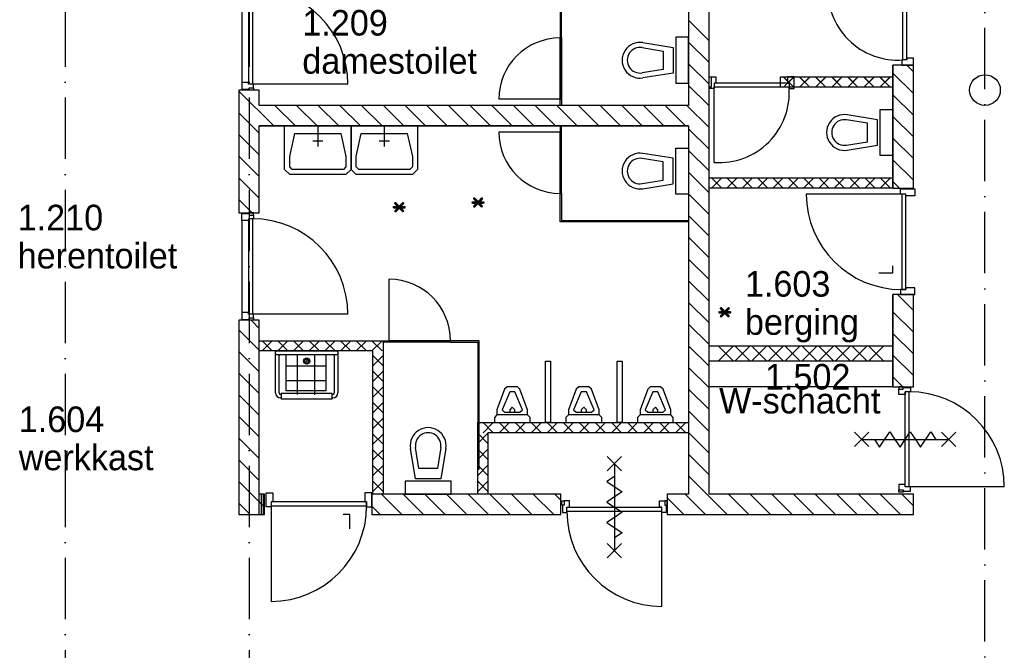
# Model space of a CAD drawing. Header units: millimetres. Extents: x -6587 to 112313, y 244 to 84344.
# Tile 33 of 42: x 65731 to 75364, y 43428 to 49593. Entities that reach past the tile are written whole.
import ezdxf

# ---------------------------------------------------------------- set-up
doc = ezdxf.new("R2010")
doc.units = ezdxf.units.MM
doc.header["$LTSCALE"] = 100
doc.linetypes.add('DASHDOT', pattern=[9, 6, -1.5, 0, -1.5])
for name, color, linetype in [('AL$1----_ALGEMEEN', 7, 'CONTINUOUS'), ('AL$1----_MAATVOERING', 7, 'CONTINUOUS'), ('AL$7----_STRAMIEN', 1, 'DASHDOT'), ('AL22----_BINNENWAND', 7, 'CONTINUOUS'), ('AL22----_CAMPINGWANDJE', 1, 'CONTINUOUS'), ('AL28----_KONSTRUKTIE', 3, 'CONTINUOUS'), ('AL32----_BINNENKOZ', 7, 'CONTINUOUS'), ('AL32----_DRAAIR', 7, 'CONTINUOUS'), ('AL32----_DRAAIRICHTING', 1, 'CONTINUOUS'), ('AL65----_BEVEILIGING', 7, 'CONTINUOUS'), ('AL74----_INRSANITAIR', 7, 'CONTINUOUS'), ('ALXA1---_RASTER50', 12, 'CONTINUOUS'), ('ALXA7---_KALKZVUIL', 1, 'CONTINUOUS'), ('ALXAB---_PREFABBETON', 1, 'CONTINUOUS'), ('BOUW', 8, 'CONTINUOUS'), ('MAATV-SPARING', 1, 'CONTINUOUS')]:
    doc.layers.add(name, color=color, linetype=linetype)
doc.styles.add('BURO-025', font='BUROFONT.shx', dxfattribs={"height": 250})
doc.styles.get("Standard").update_dxf_attribs({"font": 'iso.shx'})

msp = doc.modelspace()

# ---------------------------------------------------------------- linework, layer by layer
at = {"layer": 'AL$1----_ALGEMEEN', "color": 8}
msp.add_line((73384.6, 48047), (74274.8, 48047), dxfattribs=at)
at = {"layer": 'AL$1----_MAATVOERING', "color": 8}
for p, q in [((74135.6, 47118.4), (74274.6, 47118.4)), ((74274.6, 47118.4), (74274.6, 47185.4)), ((68961.4, 44754.8), (68894.4, 44754.8)), ((68961.4, 44615.8), (68961.4, 44754.8))]:
    msp.add_line(p, q, dxfattribs=at)
at = {"layer": 'AL$7----_STRAMIEN', "color": 1}
for p, q in [((66174.8, 76734.4), (66174.8, 40552.4)), ((67974.8, 76734.4), (67974.8, 7566.2)), ((75174.8, 7509.2), (75174.8, 54196.6))]:
    msp.add_line(p, q, dxfattribs=at)
at = {"layer": 'AL22----_BINNENWAND', "color": 8}
for p, q in [((72274.8, 51605), (72274.8, 48755)), ((67904.8, 49880), (67904.8, 48980)), ((67967.8, 49897), (67967.8, 48963)), ((68007.8, 49897), (68007.8, 48963)), ((71018.3, 49880), (71018.3, 49415)), ((71031.3, 49415), (71031.3, 49880)), ((72274.8, 49421.5), (72149.8, 49421.5)), ((72149.8, 49421.5), (72149.8, 48971.5)), ((72274.8, 48971.5), (72274.8, 49421.5)), ((71018.3, 49415), (71018.3, 48815)), ((71018.3, 49415), (71031.3, 49415)), ((71018.3, 48815), (71018.3, 49415)), ((71018.3, 49415), (71031.3, 49415)), ((71031.3, 49415), (71031.3, 48815)), ((71827.6, 49369.3), (72124.8, 49321.5)), ((71819.7, 49319.9), (72024.8, 49286.9)), ((72024.8, 49286.9), (72024.8, 49106.1)), ((72124.8, 49321.5), (72124.8, 49071.5)), ((71699.8, 49146.5), (71699.8, 49146.5)), ((72024.8, 49106.1), (71819.7, 49073.1)), ((72124.8, 49071.5), (71827.6, 49023.7)), ((72474.8, 48935), (72474.8, 49035)), ((72474.8, 49035), (72494.8, 49035)), ((72494.8, 49035), (72494.8, 48935)), ((73174.8, 48935), (73174.8, 49035)), ((73174.8, 49035), (74274.8, 49035)), ((73308.8, 48935), (73308.8, 49035)), ((73308.8, 49035), (74274.8, 49035)), ((74274.8, 49035), (74274.8, 48935)), ((74274.8, 49035), (74274.8, 48935)), ((67967.8, 48980), (67904.8, 48980)), ((67904.8, 48980), (67904.8, 48913)), ((67967.8, 48963), (67967.8, 48980)), ((68018.8, 48963), (67967.8, 48963)), ((68941.8, 48963), (68007.8, 48963)), ((68018.8, 48928), (68018.8, 48963)), ((71874.8, 49021.5), (71874.8, 49021.5)), ((72149.8, 48971.5), (72274.8, 48971.5)), ((68074.8, 48905), (67874.8, 48905)), ((67874.8, 48905), (67874.8, 47705)), ((68215.7, 48555), (67874.8, 48895.8)), ((67904.8, 48913), (67974.8, 48913)), ((67974.8, 48913), (67974.8, 48928)), ((67974.8, 48928), (68018.8, 48928)), ((67974.8, 48905), (67974.8, 48928)), ((68018.8, 48905), (67974.8, 48905)), ((68018.8, 48928), (68018.8, 48905)), ((68074.8, 48755), (68074.8, 48905)), ((72494.8, 48935), (72474.8, 48935)), ((74274.8, 48935), (73174.8, 48935)), ((74274.8, 48935), (73308.8, 48935)), ((72274.8, 48755), (68074.8, 48755)), ((72274.8, 48755), (68074.8, 48755)), ((68427.8, 48555), (68227.8, 48755)), ((68639.9, 48555), (68439.9, 48755)), ((68852, 48555), (68652, 48755)), ((69064.2, 48555), (68864.2, 48755)), ((69276.3, 48555), (69076.3, 48755)), ((69488.4, 48555), (69288.4, 48755)), ((69700.6, 48555), (69500.6, 48755)), ((69912.7, 48555), (69712.7, 48755)), ((70124.8, 48555), (69924.8, 48755)), ((70337, 48555), (70137, 48755)), ((70549.1, 48555), (70349.1, 48755)), ((71018.3, 48815), (70418.3, 48815)), ((70761.2, 48555), (70561.2, 48755)), ((70973.4, 48555), (70773.4, 48755)), ((71185.5, 48555), (70985.5, 48755)), ((71018.3, 48755), (71018.3, 48815)), ((71018.3, 48815), (71031.3, 48815)), ((71031.3, 48815), (71018.3, 48815)), ((71031.3, 48815), (71031.3, 48755)), ((71397.6, 48555), (71197.6, 48755)), ((71609.8, 48555), (71409.8, 48755)), ((71821.9, 48555), (71621.9, 48755)), ((72034, 48555), (71834, 48755)), ((72246.2, 48555), (72046.2, 48755)), ((68074.8, 48483.7), (67874.8, 48683.7)), ((72274.8, 48555), (68074.8, 48555)), ((68074.8, 47705), (68074.8, 48555)), ((68074.8, 48555), (72274.8, 48555)), ((68322.5, 48255), (68322.5, 48555)), ((68322.5, 48555), (68972.5, 48555)), ((68647.5, 48555), (68647.5, 48355)), ((68972.5, 48555), (68972.5, 48255)), ((68972.5, 48255), (68972.5, 48555)), ((68972.5, 48555), (69622.5, 48555)), ((69297.5, 48555), (69297.5, 48355)), ((69622.5, 48555), (69622.5, 48255)), ((71018.3, 48555), (71018.3, 48495)), ((71031.3, 48495), (71031.3, 48555)), ((68074.8, 48271.5), (67874.8, 48471.5)), ((68372.5, 48255), (68422.5, 48480)), ((68422.5, 48480), (68872.5, 48480)), ((68872.5, 48480), (68922.5, 48255)), ((69022.5, 48255), (69072.5, 48480)), ((69072.5, 48480), (69522.5, 48480)), ((69522.5, 48480), (69572.5, 48255)), ((71018.3, 48495), (70418.3, 48495)), ((71018.3, 47895), (71018.3, 48495)), ((71031.3, 48495), (71018.3, 48495)), ((71018.3, 48495), (71018.3, 47895)), ((71018.3, 48495), (71031.3, 48495)), ((71031.3, 47895), (71031.3, 48495)), ((68697.5, 48405), (68597.5, 48405)), ((69347.5, 48405), (69247.5, 48405)), ((72124.8, 48238.5), (71827.6, 48286.3)), ((71874.8, 48288.5), (71874.8, 48288.5)), ((72149.8, 47888.5), (72149.8, 48338.5)), ((72149.8, 48338.5), (72274.8, 48338.5)), ((72274.8, 48338.5), (72274.8, 47888.5)), ((68074.8, 48059.4), (67874.8, 48259.4)), ((68322.5, 48130), (68322.5, 48255)), ((68372.5, 48155), (68372.5, 48255)), ((68922.5, 48255), (68922.5, 48155)), ((68972.5, 48255), (68972.5, 48130)), ((68972.5, 48130), (68972.5, 48255)), ((69022.5, 48155), (69022.5, 48255)), ((69572.5, 48255), (69572.5, 48155)), ((69622.5, 48255), (69622.5, 48130)), ((72024.8, 48203.9), (71819.7, 48236.9)), ((72024.8, 48023.1), (72024.8, 48203.9)), ((72124.8, 47988.5), (72124.8, 48238.5)), ((68372.5, 48080), (68322.5, 48130)), ((68397.5, 48130), (68372.5, 48155)), ((68922.5, 48080), (68372.5, 48080)), ((68897.5, 48130), (68397.5, 48130)), ((68922.5, 48155), (68897.5, 48130)), ((68972.5, 48130), (68922.5, 48080)), ((69022.5, 48080), (68972.5, 48130)), ((69047.5, 48130), (69022.5, 48155)), ((69572.5, 48080), (69022.5, 48080)), ((69547.5, 48130), (69047.5, 48130)), ((69572.5, 48155), (69547.5, 48130)), ((69622.5, 48130), (69572.5, 48080)), ((71699.8, 48163.5), (71699.8, 48163.5)), ((68074.8, 47847.3), (67874.8, 48047.3)), ((71819.7, 47990.1), (72024.8, 48023.1)), ((71827.6, 47940.7), (72124.8, 47988.5)), ((72474.8, 48047), (74274.8, 48047)), ((72474.8, 47947), (72474.8, 48047)), ((74274.8, 48047), (74274.8, 47947)), ((71018.3, 47615.5), (71018.3, 47895)), ((71018.3, 47895), (71031.3, 47895)), ((71018.3, 47895), (71031.3, 47895)), ((71031.3, 47895), (71031.3, 47628.5)), ((72274.8, 47888.5), (72149.8, 47888.5)), ((74274.8, 47947), (72474.8, 47947)), ((68005, 47705), (67874.8, 47835.1)), ((67874.8, 47705), (68074.8, 47705)), ((67904.8, 47630), (67904.8, 47697)), ((67904.8, 47697), (67974.8, 47697)), ((68018.8, 47705), (67974.8, 47705)), ((67974.8, 47705), (67974.8, 47682)), ((67974.8, 47697), (67974.8, 47682)), ((68018.8, 47682), (68018.8, 47705)), ((67967.8, 47630), (67904.8, 47630)), ((68018.8, 47647), (67967.8, 47647)), ((67967.8, 47647), (67967.8, 47630)), ((67974.8, 47682), (68018.8, 47682)), ((68018.8, 47682), (68018.8, 47647)), ((72274.8, 47615.5), (71018.3, 47615.5)), ((71031.3, 47628.5), (72274.8, 47628.5)), ((72274.8, 47628.5), (72274.8, 47615.5)), ((68074.8, 46355), (68074.8, 46455)), ((68074.8, 46455), (69285.3, 46455)), ((69285.3, 46455), (69285.3, 44955)), ((69185.3, 46355), (68074.8, 46355)), ((69185.3, 44955), (69185.3, 46355)), ((72474.8, 46405), (74274.8, 46405)), ((72474.8, 46255), (72474.8, 46405)), ((74274.8, 46405), (74274.8, 46255)), ((74274.8, 46255), (72474.8, 46255)), ((74371.9, 46005), (74274.8, 46102)), ((74274.8, 46005), (72474.8, 46005)), ((74274.8, 46005), (74474.8, 46005)), ((74374.8, 46005), (74330.8, 46005)), ((74330.8, 46005), (74330.8, 45982)), ((74330.8, 45930), (74330.8, 45982)), ((74330.8, 45982), (74374.8, 45982)), ((74374.8, 45982), (74374.8, 46005)), ((74374.8, 45982), (74374.8, 45997)), ((74374.8, 45997), (74444.8, 45997)), ((74444.8, 45955), (74393.8, 45955)), ((74393.8, 45955), (74393.8, 45930)), ((74444.8, 45997), (74444.8, 45955)), ((74393.8, 45930), (74330.8, 45930)), ((70211.8, 44955), (70211.8, 45655)), ((70211.8, 45655), (72274.8, 45655)), ((72274.8, 45655), (72274.8, 45555)), ((72274.8, 45555), (70311.8, 45555)), ((70311.8, 45555), (70311.8, 44955)), ((73898.8, 45560), (74038.8, 45420)), ((73898.8, 45420), (74038.8, 45560)), ((73968.8, 45490), (74818.8, 45490)), ((74093.8, 45490), (74143.8, 45415)), ((74143.8, 45415), (74243.8, 45565)), ((74243.8, 45565), (74293.8, 45490)), ((74293.8, 45490), (74343.8, 45415)), ((74343.8, 45415), (74443.8, 45565)), ((74443.8, 45565), (74493.8, 45490)), ((74493.8, 45490), (74543.8, 45415)), ((74543.8, 45415), (74643.8, 45565)), ((74643.8, 45565), (74693.8, 45490)), ((74748.8, 45560), (74888.8, 45420)), ((74748.8, 45420), (74888.8, 45560)), ((69285.3, 44955), (69185.3, 44955)), ((70311.8, 44955), (70211.8, 44955))]:
    msp.add_line(p, q, dxfattribs=at)
for centre, radius, start, end in [((68007.8, 48963), 934, 0, 90), ((71018.3, 48815), 600, 90, 180), ((71799.8, 49196.5), 175, 80.86729, 279.13271), ((71799.8, 49196.5), 125, 80.86729, 279.13271), ((71018.3, 48495), 600, 180, 270), ((71799.8, 48113.5), 175, 80.86729, 279.13271), ((71799.8, 48113.5), 125, 80.86729, 279.13271)]:
    msp.add_arc(centre, radius, start, end, dxfattribs=at)
at = {"layer": 'AL22----_CAMPINGWANDJE', "color": 8}
for p, q in [((69285.3, 46455), (69345.3, 46455)), ((69285.3, 46442), (69285.3, 46455)), ((69345.3, 46442), (69285.3, 46442)), ((69345.3, 46455), (69345.3, 46442)), ((70224.8, 46455), (69945.3, 46455)), ((69945.3, 46455), (69945.3, 46442)), ((69945.3, 46442), (70211.8, 46442)), ((70211.8, 46442), (70211.8, 45198.5)), ((70224.8, 45198.5), (70224.8, 46455)), ((70211.8, 45198.5), (70224.8, 45198.5))]:
    msp.add_line(p, q, dxfattribs=at)
at = {"layer": 'AL28----_KONSTRUKTIE', "color": 8, "linetype": 'Continuous'}
for p, q in [((72474.8, 48555), (72474.8, 51605)), ((74274.8, 49150), (74274.8, 47947)), ((74474.8, 49150), (74274.8, 49150)), ((74474.8, 47947), (74474.8, 49150)), ((72274.8, 48555), (72274.8, 44955)), ((72474.8, 44955), (72474.8, 48555)), ((74274.8, 47947), (74474.8, 47947)), ((74474.8, 46905), (74274.8, 46905)), ((74274.8, 46905), (74274.8, 46005)), ((74474.8, 46005), (74474.8, 46905)), ((68074.8, 46655), (67874.8, 46655)), ((67874.8, 46655), (67874.8, 44755)), ((68074.8, 44955), (68074.8, 46655)), ((68124.8, 44955), (68074.8, 44955)), ((68124.8, 44755), (68124.8, 44955)), ((69174.8, 44955), (69174.8, 44755)), ((70474.8, 44955), (69174.8, 44955)), ((71024.8, 44955), (70474.8, 44955)), ((71024.8, 44755), (71024.8, 44955)), ((72274.8, 44955), (72063.9, 44955)), ((72063.9, 44955), (72063.9, 44755)), ((74474.8, 44955), (72474.8, 44955)), ((74474.8, 44755), (74474.8, 44955)), ((67874.8, 44755), (68124.8, 44755)), ((69174.8, 44755), (70474.8, 44755)), ((70474.8, 44755), (71024.8, 44755)), ((72063.9, 44755), (72474.8, 44755)), ((72474.8, 44755), (74474.8, 44755))]:
    msp.add_line(p, q, dxfattribs=at)
at = {"layer": 'AL28----_KONSTRUKTIE', "color": 8}
msp.add_line((74474.8, 44755), (74474.8, 44755), dxfattribs=at)
msp.add_line((74474.8, 44755), (74474.8, 44755), dxfattribs=at)
msp.add_circle((75174.8, 48905), 150, dxfattribs=at)
at = {"layer": 'AL32----_BINNENKOZ', "color": 8}
for p, q in [((74371.8, 49200), (74371.8, 49934)), ((74411.8, 49200), (74411.8, 49934)), ((74411.8, 49200), (74360.8, 49200)), ((74360.8, 49200), (74360.8, 49150)), ((74360.8, 49150), (74474.8, 49150)), ((74474.8, 49217), (74411.8, 49217)), ((74411.8, 49217), (74411.8, 49200)), ((74474.8, 49150), (74474.8, 49217)), ((72474.8, 48921), (72474.8, 49035)), ((72474.8, 49035), (72541.8, 49035)), ((72541.8, 49035), (72541.8, 48972)), ((73308.8, 49035), (73241.8, 49035)), ((73241.8, 49035), (73241.8, 48972)), ((73308.8, 48921), (73308.8, 49035)), ((72541.8, 48972), (72524.8, 48972)), ((72524.8, 48972), (72524.8, 48921)), ((73258.8, 48972), (72524.8, 48972)), ((73241.8, 48972), (73258.8, 48972)), ((73258.8, 48972), (73258.8, 48921)), ((72524.8, 48921), (72474.8, 48921)), ((73258.8, 48932), (72524.8, 48932)), ((73258.8, 48921), (73308.8, 48921)), ((74349.3, 47889), (74349.3, 47939)), ((74349.3, 47939), (74488.3, 47939)), ((74400.3, 47889), (74349.3, 47889)), ((74400.3, 47889), (74360.3, 47889)), ((74360.3, 47889), (74360.3, 46955)), ((74360.3, 47889), (74360.3, 46955)), ((74400.3, 46955), (74400.3, 47889)), ((74400.3, 47872), (74400.3, 47889)), ((74488.3, 47939), (74488.3, 47872)), ((74488.3, 47872), (74400.3, 47872)), ((67967.8, 47647), (67967.8, 46713)), ((68007.8, 47647), (68007.8, 46713)), ((74400.3, 46955), (74349.3, 46955)), ((74349.3, 46955), (74349.3, 46905)), ((74360.3, 46955), (74400.3, 46955)), ((74400.3, 46972), (74400.3, 46955)), ((74488.3, 46972), (74400.3, 46972)), ((74488.3, 46905), (74488.3, 46972)), ((74349.3, 46905), (74488.3, 46905)), ((67967.8, 46730), (67904.8, 46730)), ((67904.8, 46730), (67904.8, 46663)), ((67967.8, 46713), (67967.8, 46730)), ((67904.8, 46663), (67974.8, 46663)), ((68018.8, 46713), (67967.8, 46713)), ((67974.8, 46663), (67974.8, 46678)), ((67974.8, 46678), (68018.8, 46678)), ((67974.8, 46655), (67974.8, 46678)), ((68018.8, 46655), (67974.8, 46655)), ((68018.8, 46678), (68018.8, 46713)), ((68018.8, 46678), (68018.8, 46655)), ((69345.3, 46442), (69345.3, 46455)), ((69345.3, 46455), (69945.3, 46455)), ((69945.3, 46442), (69345.3, 46442)), ((69945.3, 46455), (69945.3, 46442)), ((74393.8, 45025), (74393.8, 45955)), ((74433.8, 45025), (74433.8, 45955)), ((74393.8, 45050), (74330.8, 45050)), ((74330.8, 45050), (74330.8, 44998)), ((74330.8, 44998), (74374.8, 44998)), ((74330.8, 44975), (74330.8, 44998)), ((74374.8, 44998), (74374.8, 44983)), ((74374.8, 44998), (74374.8, 44975)), ((74393.8, 45025), (74393.8, 45050)), ((74444.8, 45025), (74393.8, 45025)), ((75363.8, 45025), (74433.8, 45025)), ((74444.8, 44983), (74444.8, 45025)), ((68140.8, 44829.5), (68140.8, 44968.5)), ((68140.8, 44968.5), (68207.8, 44968.5)), ((68207.8, 44968.5), (68207.8, 44880.5)), ((69174.8, 44968.5), (69107.8, 44968.5)), ((69107.8, 44968.5), (69107.8, 44880.5)), ((69174.8, 44829.5), (69174.8, 44968.5)), ((74374.8, 44975), (74330.8, 44975)), ((74374.8, 44983), (74444.8, 44983)), ((68190.8, 44829.5), (68140.8, 44829.5)), ((68207.8, 44880.5), (68190.8, 44880.5)), ((68190.8, 44880.5), (68190.8, 44829.5)), ((68190.8, 44880.5), (68190.8, 44840.5)), ((69124.8, 44880.5), (68190.8, 44880.5)), ((68190.8, 44840.5), (69124.8, 44840.5)), ((68190.8, 44840.5), (69124.8, 44840.5)), ((69107.8, 44880.5), (69124.8, 44880.5)), ((69124.8, 44880.5), (69124.8, 44829.5)), ((69124.8, 44840.5), (69124.8, 44880.5)), ((69124.8, 44829.5), (69174.8, 44829.5)), ((71033.9, 44846), (71033.9, 44890)), ((71033.9, 44890), (71056.9, 44890)), ((71056.9, 44846), (71033.9, 44846)), ((71056.9, 44846), (71041.9, 44846)), ((71041.9, 44846), (71041.9, 44776)), ((71108.9, 44890), (71056.9, 44890)), ((71056.9, 44890), (71056.9, 44846)), ((71083.9, 44827), (72013.9, 44827)), ((71083.9, 44776), (71083.9, 44827)), ((71083.9, 44827), (71108.9, 44827)), ((71108.9, 44827), (71108.9, 44890)), ((71988.9, 44827), (71988.9, 44890)), ((71988.9, 44890), (72040.9, 44890)), ((72013.9, 44827), (71988.9, 44827)), ((72013.9, 44776), (72013.9, 44827)), ((72040.9, 44890), (72040.9, 44846)), ((72063.9, 44890), (72040.9, 44890)), ((72040.9, 44846), (72055.9, 44846)), ((72040.9, 44846), (72063.9, 44846)), ((72055.9, 44846), (72055.9, 44776)), ((72063.9, 44846), (72063.9, 44890)), ((71041.9, 44776), (71083.9, 44776)), ((71083.9, 44787), (72013.9, 44787)), ((72013.9, 43857), (72013.9, 44787)), ((72055.9, 44776), (72013.9, 44776))]:
    msp.add_line(p, q, dxfattribs=at)
at = {"layer": 'AL32----_BINNENKOZ', "color": 8, "linetype": 'Continuous'}
msp.add_line((67904.8, 47630), (67904.8, 46730), dxfattribs=at)
at = {"layer": 'AL32----_BINNENKOZ', "color": 8}
for centre, start, end in [((74433.8, 45025), 0, 90), ((72013.9, 44787), 180, 270)]:
    msp.add_arc(centre, 930, start, end, dxfattribs=at)
at = {"layer": 'AL32----_DRAAIR', "color": 8}
for p, q in [((72524.8, 48198), (72524.8, 48932)), ((68941.8, 46713), (68007.8, 46713))]:
    msp.add_line(p, q, dxfattribs=at)
for centre, radius, start, end in [((74321.8, 49883.9), 685.8, 175.8145, 274.1855), ((72574.9, 48881.9), 685.8, 265.8145, 4.1855), ((68007.8, 46713), 934, 0, 90)]:
    msp.add_arc(centre, radius, start, end, dxfattribs=at)
at = {"layer": 'AL32----_DRAAIRICHTING', "color": 8}
for p, q in [((74360.3, 47889), (73426.3, 47889)), ((69345.3, 46455), (69345.3, 47055)), ((69945.3, 46455), (69345.3, 46455)), ((68190.8, 44840.5), (68190.8, 43906.5))]:
    msp.add_line(p, q, dxfattribs=at)
for centre, radius, start, end in [((74360.3, 47889), 934, 180, 270), ((69345.3, 46455), 600, 0, 90), ((68190.8, 44840.5), 934, 270, 0)]:
    msp.add_arc(centre, radius, start, end, dxfattribs=at)
at = {"layer": 'AL65----_BEVEILIGING', "color": 8, "linetype": 'Continuous'}
for p, q in [((71618.9, 45322), (71478.9, 45182)), ((71478.9, 45322), (71618.9, 45182)), ((71548.9, 45252), (71548.9, 44402)), ((71548.9, 45127), (71473.9, 45077)), ((71473.9, 45077), (71623.9, 44977)), ((71548.9, 44927), (71473.9, 44877)), ((71623.9, 44977), (71548.9, 44927)), ((71473.9, 44877), (71623.9, 44777)), ((71548.9, 44727), (71473.9, 44677)), ((71623.9, 44777), (71548.9, 44727)), ((71473.9, 44677), (71623.9, 44577)), ((71623.9, 44577), (71548.9, 44527)), ((71618.9, 44472), (71478.9, 44332)), ((71478.9, 44472), (71618.9, 44332))]:
    msp.add_line(p, q, dxfattribs=at)
at = {"layer": 'AL74----_INRSANITAIR', "color": 8, "linetype": 'Continuous'}
for p, q in [((74124.8, 48615.5), (73827.6, 48663.3)), ((73874.8, 48665.5), (73874.8, 48665.5)), ((74149.8, 48265.5), (74149.8, 48715.5)), ((74149.8, 48715.5), (74274.8, 48715.5)), ((74274.8, 48715.5), (74274.8, 48265.5)), ((74024.8, 48580.9), (73819.7, 48613.9)), ((74024.8, 48400.1), (74024.8, 48580.9)), ((74124.8, 48365.5), (74124.8, 48615.5)), ((73699.8, 48540.5), (73699.8, 48540.5)), ((73819.7, 48367.1), (74024.8, 48400.1)), ((73827.6, 48317.7), (74124.8, 48365.5)), ((74274.8, 48265.5), (74149.8, 48265.5)), ((68337.3, 45964.1), (68337.3, 46314.2)), ((68445.9, 46310.9), (68445.9, 45928.5)), ((68615.1, 46314.2), (68615.1, 45925.2)), ((68725.3, 46315.8), (68725.3, 45964.1)), ((68725.3, 46205.6), (68337.3, 46205.6)), ((68725.3, 46063), (68337.3, 46063)), ((68725.3, 45964.1), (68337.3, 45964.1)), ((70474.8, 45980), (70399.8, 45780)), ((70524.8, 45955), (70449.8, 45780)), ((70499.8, 46005), (70474.8, 45980)), ((70599.8, 46005), (70499.8, 46005)), ((70499.8, 46005), (70499.8, 46005)), ((70574.8, 45955), (70524.8, 45955)), ((70649.8, 45780), (70574.8, 45955)), ((70624.8, 45980), (70599.8, 46005)), ((70699.8, 45780), (70624.8, 45980)), ((70624.8, 45980), (70624.8, 45980)), ((71174.8, 45980), (71099.8, 45780)), ((71224.8, 45955), (71149.8, 45780)), ((71199.8, 46005), (71174.8, 45980)), ((71299.8, 46005), (71199.8, 46005)), ((71199.8, 46005), (71199.8, 46005)), ((71274.8, 45955), (71224.8, 45955)), ((71349.8, 45780), (71274.8, 45955)), ((71324.8, 45980), (71299.8, 46005)), ((71399.8, 45780), (71324.8, 45980)), ((71324.8, 45980), (71324.8, 45980)), ((71874.8, 45980), (71799.8, 45780)), ((71924.8, 45955), (71849.8, 45780)), ((71899.8, 46005), (71874.8, 45980)), ((71999.8, 46005), (71899.8, 46005)), ((71899.8, 46005), (71899.8, 46005)), ((71974.8, 45955), (71924.8, 45955)), ((72049.8, 45780), (71974.8, 45955)), ((72024.8, 45980), (71999.8, 46005)), ((72099.8, 45780), (72024.8, 45980)), ((72024.8, 45980), (72024.8, 45980)), ((70399.8, 45780), (70399.8, 45730)), ((70449.8, 45780), (70474.8, 45755)), ((70549.8, 45805), (70524.8, 45780)), ((70524.8, 45780), (70524.8, 45755)), ((70574.8, 45780), (70549.8, 45805)), ((70574.8, 45755), (70574.8, 45780)), ((70624.8, 45755), (70649.8, 45780)), ((70649.8, 45780), (70649.8, 45780)), ((70699.8, 45730), (70699.8, 45780)), ((71099.8, 45780), (71099.8, 45730)), ((71149.8, 45780), (71174.8, 45755)), ((71249.8, 45805), (71224.8, 45780)), ((71224.8, 45780), (71224.8, 45755)), ((71274.8, 45780), (71249.8, 45805)), ((71274.8, 45755), (71274.8, 45780)), ((71324.8, 45755), (71349.8, 45780)), ((71349.8, 45780), (71349.8, 45780)), ((71399.8, 45730), (71399.8, 45780)), ((71799.8, 45780), (71799.8, 45730)), ((71849.8, 45780), (71874.8, 45755)), ((71949.8, 45805), (71924.8, 45780)), ((71924.8, 45780), (71924.8, 45755)), ((71974.8, 45780), (71949.8, 45805)), ((71974.8, 45755), (71974.8, 45780)), ((72024.8, 45755), (72049.8, 45780)), ((72049.8, 45780), (72049.8, 45780)), ((72099.8, 45730), (72099.8, 45780)), ((70399.8, 45730), (70374.8, 45705)), ((70374.8, 45705), (70374.8, 45655)), ((70699.8, 45730), (70399.8, 45730)), ((70474.8, 45755), (70624.8, 45755)), ((70724.8, 45705), (70699.8, 45730)), ((70699.8, 45730), (70699.8, 45730)), ((70724.8, 45655), (70724.8, 45705)), ((71099.8, 45730), (71074.8, 45705)), ((71074.8, 45705), (71074.8, 45655)), ((71399.8, 45730), (71099.8, 45730)), ((71174.8, 45755), (71324.8, 45755)), ((71424.8, 45705), (71399.8, 45730)), ((71399.8, 45730), (71399.8, 45730)), ((71424.8, 45655), (71424.8, 45705)), ((71799.8, 45730), (71774.8, 45705)), ((71774.8, 45705), (71774.8, 45655)), ((72099.8, 45730), (71799.8, 45730)), ((71874.8, 45755), (72024.8, 45755)), ((72124.8, 45705), (72099.8, 45730)), ((72099.8, 45730), (72099.8, 45730)), ((72124.8, 45655), (72124.8, 45705)), ((70374.8, 45655), (70724.8, 45655)), ((71074.8, 45655), (71424.8, 45655)), ((71774.8, 45655), (72124.8, 45655)), ((69676.8, 45530), (69676.8, 45530)), ((69601.8, 45105), (69554.1, 45402.2)), ((69636.4, 45205), (69603.4, 45410.1)), ((69850.2, 45410.1), (69817.3, 45205)), ((69899.6, 45402.2), (69851.8, 45105)), ((69551.8, 45355), (69551.8, 45355)), ((69817.3, 45205), (69636.4, 45205)), ((69851.8, 45105), (69601.8, 45105)), ((69951.8, 45080), (69501.8, 45080)), ((69501.8, 45080), (69501.8, 44955)), ((69951.8, 44955), (69951.8, 45080)), ((69501.8, 44955), (69951.8, 44955))]:
    msp.add_line(p, q, dxfattribs=at)
at = {"layer": 'AL74----_INRSANITAIR', "color": 8}
for p, q in [((68233.8, 45945), (68233.8, 46345)), ((68243.8, 46355), (68833.8, 46355)), ((68538.8, 46347.7), (68538.8, 46362.3)), ((68538.8, 46347.7), (68538.8, 46362.3)), ((68843.8, 46345), (68843.8, 45945)), ((68243.8, 46320), (68833.8, 46320)), ((68268.8, 45945), (68268.8, 46310)), ((68529.2, 46255), (68547.7, 46255)), ((68538.8, 46262.9), (68538.8, 46247)), ((68808.8, 46310), (68808.8, 45945)), ((70874.8, 45655), (70874.8, 46255)), ((70874.8, 46255), (70924.8, 46255)), ((70924.8, 46255), (70924.8, 45655)), ((71574.8, 45655), (71574.8, 46255)), ((71574.8, 46255), (71624.8, 46255)), ((71624.8, 46255), (71624.8, 45655)), ((68288.8, 45930), (68283.8, 45930)), ((68288.8, 45895), (68283.8, 45895)), ((68788.8, 45940), (68288.8, 45940)), ((68288.8, 45940), (68288.8, 45885)), ((68288.8, 45885), (68788.8, 45885)), ((68788.8, 45885), (68788.8, 45940)), ((68793.8, 45930), (68788.8, 45930)), ((68793.8, 45895), (68788.8, 45895)), ((70924.8, 45655), (70874.8, 45655)), ((71624.8, 45655), (71574.8, 45655))]:
    msp.add_line(p, q, dxfattribs=at)
for radius in [30, 20]:
    msp.add_circle((68538.8, 46255), radius, dxfattribs=at)
at = {"layer": 'AL74----_INRSANITAIR', "color": 8, "linetype": 'Continuous'}
for centre, radius, start, end in [((73799.8, 48490.5), 175, 80.86729, 279.13271), ((73799.8, 48490.5), 125, 80.86729, 279.13271), ((69726.8, 45430), 175, 350.86729, 189.13271), ((69726.8, 45430), 125, 350.86729, 189.13271)]:
    msp.add_arc(centre, radius, start, end, dxfattribs=at)
at = {"layer": 'AL74----_INRSANITAIR', "color": 8}
for centre, radius, start, end in [((68243.8, 46345), 10, 90, 180), ((68833.8, 46345), 10, 0, 90), ((68243.8, 46330), 10, 180, 270), ((68278.8, 46310), 10, 90, 180), ((68798.8, 46310), 10, 0, 90), ((68833.8, 46330), 10, 270, 0), ((68283.8, 45945), 50, 180, 270), ((68283.8, 45945), 15, 180, 270), ((68793.8, 45945), 50, 270, 0), ((68793.8, 45945), 15, 270, 0)]:
    msp.add_arc(centre, radius, start, end, dxfattribs=at)
at = {"layer": 'ALXA1---_RASTER50', "color": 8}
for p, q in [((74274.8, 47947), (74274.8, 49150)), ((74274.8, 46005), (74274.8, 46905)), ((68074.8, 44755), (68074.8, 44955)), ((68094.8, 44755), (68094.8, 44955)), ((68114.8, 44755), (68114.8, 44955))]:
    msp.add_line(p, q, dxfattribs=at)
at = {"layer": 'ALXA7---_KALKZVUIL', "color": 8}
for p, q in [((73203.4, 48935), (73303.4, 49035)), ((73303.4, 48935), (73203.4, 49035)), ((73360.6, 48935), (73460.6, 49035)), ((73460.6, 48935), (73360.6, 49035)), ((73517.7, 48935), (73617.7, 49035)), ((73617.7, 48935), (73517.7, 49035)), ((73674.8, 48935), (73774.8, 49035)), ((73774.8, 48935), (73674.8, 49035)), ((73832, 48935), (73932, 49035)), ((73932, 48935), (73832, 49035)), ((73989.1, 48935), (74089.1, 49035)), ((74089.1, 48935), (73989.1, 49035)), ((74146.3, 48935), (74246.3, 49035)), ((74246.3, 48935), (74146.3, 49035)), ((73203.4, 48932), (73303.4, 49032)), ((73303.4, 48932), (73203.4, 49032)), ((73360.6, 48932), (73460.6, 49032)), ((73460.6, 48932), (73360.6, 49032)), ((73517.7, 48932), (73617.7, 49032)), ((73617.7, 48932), (73517.7, 49032)), ((73674.8, 48932), (73774.8, 49032)), ((73774.8, 48932), (73674.8, 49032)), ((73832, 48932), (73932, 49032)), ((73932, 48932), (73832, 49032)), ((73989.1, 48932), (74089.1, 49032)), ((74089.1, 48932), (73989.1, 49032)), ((74146.3, 48932), (74246.3, 49032)), ((74246.3, 48932), (74146.3, 49032)), ((72599.8, 48047), (72499.8, 47947)), ((72499.8, 48047), (72599.8, 47947)), ((72749.8, 48047), (72649.8, 47947)), ((72649.8, 48047), (72749.8, 47947)), ((72899.8, 48047), (72799.8, 47947)), ((72799.8, 48047), (72899.8, 47947)), ((73049.8, 48047), (72949.8, 47947)), ((72949.8, 48047), (73049.8, 47947)), ((73199.8, 48047), (73099.8, 47947)), ((73099.8, 48047), (73199.8, 47947)), ((73349.8, 48047), (73249.8, 47947)), ((73249.8, 48047), (73349.8, 47947)), ((73499.8, 48047), (73399.8, 47947)), ((73399.8, 48047), (73499.8, 47947)), ((73649.8, 48047), (73549.8, 47947)), ((73549.8, 48047), (73649.8, 47947)), ((73799.8, 48047), (73699.8, 47947)), ((73699.8, 48047), (73799.8, 47947)), ((73949.8, 48047), (73849.8, 47947)), ((73849.8, 48047), (73949.8, 47947)), ((74099.8, 48047), (73999.8, 47947)), ((73999.8, 48047), (74099.8, 47947)), ((74249.8, 48047), (74149.8, 47947)), ((74149.8, 48047), (74249.8, 47947)), ((68101.6, 46355), (68201.6, 46455)), ((68201.6, 46355), (68101.6, 46455)), ((68255.2, 46355), (68355.2, 46455)), ((68355.2, 46355), (68255.2, 46455)), ((68408.7, 46355), (68508.7, 46455)), ((68508.7, 46355), (68408.7, 46455)), ((68562.3, 46355), (68662.3, 46455)), ((68662.3, 46355), (68562.3, 46455)), ((68715.9, 46355), (68815.9, 46455)), ((68815.9, 46355), (68715.9, 46455)), ((68869.4, 46355), (68969.4, 46455)), ((68969.4, 46355), (68869.4, 46455)), ((69023, 46355), (69123, 46455)), ((69123, 46355), (69023, 46455)), ((69176.5, 46355), (69276.5, 46455)), ((69276.5, 46355), (69176.5, 46455)), ((72713.5, 46405), (72563.5, 46255)), ((72563.5, 46405), (72713.5, 46255)), ((72877.1, 46405), (72727.1, 46255)), ((72727.1, 46405), (72877.1, 46255)), ((73040.7, 46405), (72890.7, 46255)), ((72890.7, 46405), (73040.7, 46255)), ((73204.4, 46405), (73054.4, 46255)), ((73054.4, 46405), (73204.4, 46255)), ((73368, 46405), (73218, 46255)), ((73218, 46405), (73368, 46255)), ((73531.7, 46405), (73381.7, 46255)), ((73381.7, 46405), (73531.7, 46255)), ((73695.3, 46405), (73545.3, 46255)), ((73545.3, 46405), (73695.3, 46255)), ((73858.9, 46405), (73708.9, 46255)), ((73708.9, 46405), (73858.9, 46255)), ((74022.6, 46405), (73872.6, 46255)), ((73872.6, 46405), (74022.6, 46255)), ((74186.2, 46405), (74036.2, 46255)), ((74036.2, 46405), (74186.2, 46255)), ((69185.3, 46310.2), (69285.3, 46210.2)), ((69185.3, 46210.2), (69285.3, 46310.2)), ((69185.3, 46156.7), (69285.3, 46056.7)), ((69185.3, 46056.7), (69285.3, 46156.7)), ((69185.3, 46003.1), (69285.3, 45903.1)), ((69185.3, 45903.1), (69285.3, 46003.1)), ((69185.3, 45849.6), (69285.3, 45749.6)), ((69185.3, 45749.6), (69285.3, 45849.6)), ((69185.3, 45696), (69285.3, 45596)), ((69185.3, 45596), (69285.3, 45696)), ((70364.5, 45655), (70264.5, 45555)), ((70264.5, 45655), (70364.5, 45555)), ((70521.3, 45655), (70421.3, 45555)), ((70421.3, 45655), (70521.3, 45555)), ((70678.2, 45655), (70578.2, 45555)), ((70578.2, 45655), (70678.2, 45555)), ((70835, 45655), (70735, 45555)), ((70735, 45655), (70835, 45555)), ((70991.8, 45655), (70891.8, 45555)), ((70891.8, 45655), (70991.8, 45555)), ((71148.6, 45655), (71048.6, 45555)), ((71048.6, 45655), (71148.6, 45555)), ((71305.5, 45655), (71205.5, 45555)), ((71205.5, 45655), (71305.5, 45555)), ((71462.3, 45655), (71362.3, 45555)), ((71362.3, 45655), (71462.3, 45555)), ((71619.1, 45655), (71519.1, 45555)), ((71519.1, 45655), (71619.1, 45555)), ((71775.9, 45655), (71675.9, 45555)), ((71675.9, 45655), (71775.9, 45555)), ((71932.8, 45655), (71832.8, 45555)), ((71832.8, 45655), (71932.8, 45555)), ((72089.6, 45655), (71989.6, 45555)), ((71989.6, 45655), (72089.6, 45555)), ((72246.4, 45655), (72146.4, 45555)), ((72146.4, 45655), (72246.4, 45555)), ((69185.3, 45542.4), (69285.3, 45442.4)), ((69185.3, 45442.4), (69285.3, 45542.4)), ((70211.8, 45550.8), (70311.8, 45450.8)), ((70211.8, 45450.8), (70311.8, 45550.8)), ((69185.3, 45388.9), (69285.3, 45288.9)), ((69185.3, 45288.9), (69285.3, 45388.9)), ((70211.8, 45394), (70311.8, 45294)), ((70211.8, 45294), (70311.8, 45394)), ((69185.3, 45235.3), (69285.3, 45135.3)), ((69185.3, 45135.3), (69285.3, 45235.3)), ((70211.8, 45237.2), (70311.8, 45137.2)), ((70211.8, 45137.2), (70311.8, 45237.2)), ((69185.3, 45081.8), (69285.3, 44981.8)), ((69185.3, 44981.8), (69285.3, 45081.8)), ((70211.8, 45080.3), (70311.8, 44980.3)), ((70211.8, 44980.3), (70311.8, 45080.3))]:
    msp.add_line(p, q, dxfattribs=at)
at = {"layer": 'ALXAB---_PREFABBETON', "color": 8}
for p, q in [((72474.8, 49387), (72274.8, 49587)), ((72474.8, 49174.8), (72274.8, 49374.8)), ((72474.8, 48962.7), (72274.8, 49162.7)), ((74474.8, 49084), (74408.9, 49150)), ((74474.8, 48871.9), (74274.8, 49071.9)), ((72474.8, 48750.6), (72274.8, 48950.6)), ((74474.8, 48659.8), (74274.8, 48859.8)), ((72474.8, 48538.4), (72258.3, 48755)), ((74474.8, 48447.6), (74274.8, 48647.6)), ((72474.8, 48326.3), (72274.8, 48526.3)), ((74474.8, 48235.5), (74274.8, 48435.5)), ((72474.8, 48114.2), (72274.8, 48314.2)), ((74474.8, 48023.4), (74274.8, 48223.4)), ((72474.8, 47902), (72274.8, 48102)), ((74339.1, 47947), (74274.8, 48011.2)), ((72474.8, 47689.9), (72274.8, 47889.9)), ((72474.8, 47477.8), (72274.8, 47677.8)), ((72474.8, 47265.7), (72274.8, 47465.7)), ((72474.8, 47053.5), (72274.8, 47253.5)), ((72474.8, 46841.4), (72274.8, 47041.4)), ((72474.8, 46629.3), (72274.8, 46829.3)), ((74474.8, 46750.6), (74320.4, 46905)), ((74474.8, 46538.4), (74274.8, 46738.4)), ((68074.8, 46574.5), (67994.3, 46655)), ((68074.8, 46362.3), (67874.8, 46562.3)), ((72474.8, 46417.1), (72274.8, 46617.1)), ((74474.8, 46326.3), (74274.8, 46526.3)), ((68074.8, 46150.2), (67874.8, 46350.2)), ((72474.8, 46205), (72274.8, 46405)), ((74474.8, 46114.2), (74274.8, 46314.2)), ((72474.8, 45992.9), (72274.8, 46192.9)), ((68074.8, 45938.1), (67874.8, 46138.1)), ((72474.8, 45780.7), (72274.8, 45980.7)), ((68074.8, 45726), (67874.8, 45926)), ((72474.8, 45568.6), (72274.8, 45768.6)), ((68074.8, 45513.8), (67874.8, 45713.8)), ((68074.8, 45301.7), (67874.8, 45501.7)), ((72474.8, 45356.5), (72274.8, 45556.5)), ((68074.8, 45089.6), (67874.8, 45289.6)), ((72474.8, 45144.3), (72274.8, 45344.3)), ((72652, 44755), (72274.8, 45132.2)), ((68124.8, 44827.4), (67874.8, 45077.4)), ((69470.1, 44755), (69270.1, 44955)), ((69682.2, 44755), (69482.2, 44955)), ((69894.3, 44755), (69694.3, 44955)), ((70106.5, 44755), (69906.5, 44955)), ((70318.6, 44755), (70118.6, 44955)), ((70530.7, 44755), (70330.7, 44955)), ((70742.9, 44755), (70542.9, 44955)), ((70955, 44755), (70755, 44955)), ((71024.8, 44897.3), (70967.1, 44955)), ((72227.8, 44755), (72063.9, 44918.8)), ((72439.9, 44755), (72239.9, 44955)), ((72864.2, 44755), (72664.2, 44955)), ((73076.3, 44755), (72876.3, 44955)), ((73288.4, 44755), (73088.4, 44955)), ((73500.6, 44755), (73300.6, 44955)), ((73712.7, 44755), (73512.7, 44955)), ((73924.8, 44755), (73724.8, 44955)), ((74137, 44755), (73937, 44955)), ((74349.1, 44755), (74149.1, 44955)), ((74474.8, 44841.4), (74361.2, 44955)), ((67985.1, 44755), (67874.8, 44865.3)), ((69257.9, 44755), (69174.8, 44838.1))]:
    msp.add_line(p, q, dxfattribs=at)

# ---------------------------------------------------------------- texts
at = {"layer": 'AL22----_BINNENWAND', "color": 8}
for p in [(70132.5, 47699.4), (69361.3, 47653.5)]:
    msp.add_text('*', height=270, dxfattribs=at).set_placement(p)
at = {"layer": 'BOUW', "style": 'BURO-025'}
for s, p in [('1.209', (68495.7, 49438)), ('damestoilet', (68495.7, 49065)), ('1.210', (65710.7, 47534)), ('herentoilet', (65710.7, 47160.9)), ('1.603', (72825.9, 46885.5)), ('berging', (72825.9, 46512.5)), ('1.502', (73021.7, 45977.3)), ('W-schacht', (72572.9, 45743.4)), ('1.604', (65721.4, 45561.6)), ('werkkast', (65721.4, 45188.5))]:
    msp.add_text(s, height=250, dxfattribs=at).set_placement(p)
at = {"layer": 'MAATV-SPARING', "color": 8}
msp.add_text('*', height=270, dxfattribs=at).set_placement((72546.8, 46625.7))

doc.saveas('drawing.dxf')
